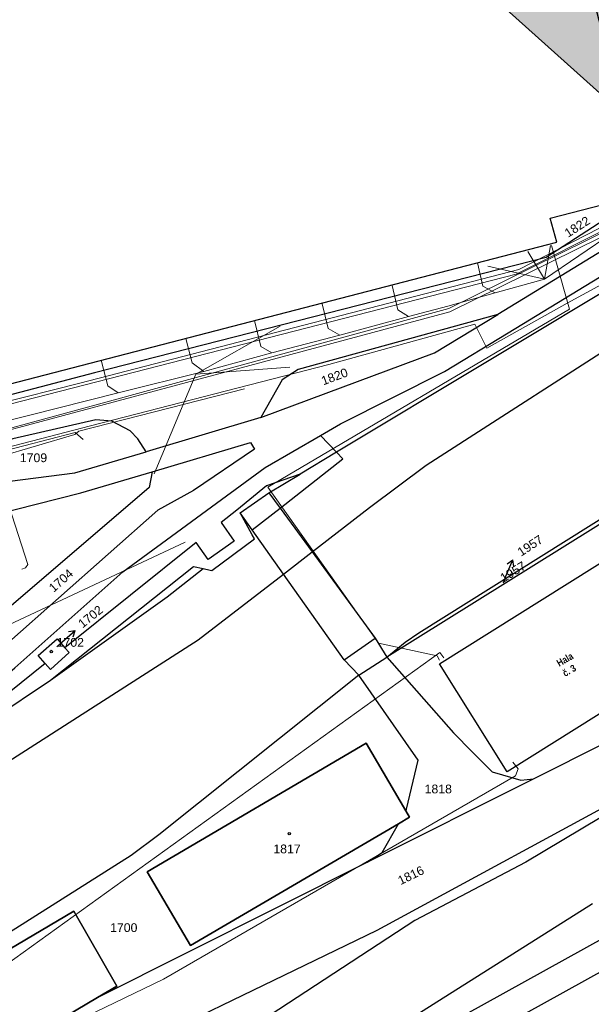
# Model space of a CAD drawing. Header units: metres. Extents: x -535942 to -530626, y -1087729 to -1086275.
# Tile 9 of 247: x -534478 to -534397, y -1087165 to -1087025. Entities that reach past the tile are written whole.
import ezdxf

# ---------------------------------------------------------------- set-up
doc = ezdxf.new("R2010")
doc.units = ezdxf.units.M
for name, color, linetype in [('_blok katastr', 7, 'Continuous'), ('_blok SS sítě', 7, 'Continuous'), ('_blok zaměření - nové', 7, 'Continuous'), ('AG_srafy SS budovy', 252, 'Continuous')]:
    doc.layers.add(name, color=color, linetype=linetype)
for name, color, linetype, lineweight in [('AG plyn', 251, 'G_POTR_632_PN', 13), ('AG silno NN', 251, 'G_VED_660_PN', 13), ('AG slabo podzemni', 251, 'G_VED_670_PN', 13), ('AG voda chladící přívod', 120, 'HP_02_920CHVP', 13), ('AG voda chladící vratna', 120, 'HP_02_921CHVV', 13), ('AG_SS kanal_déšť', 251, 'G_POTR_626_PN', 13), ('AG_SS nakal_splašky', 251, 'G_POTR_627_PN', 13), ('AG_SS osvětlení', 251, 'HP_04_VO', 13), ('AG_SS voda pitna', 251, 'G_POTR_616_PN', 13), ('AG_SS voda uzitkova', 251, 'G_POTR_617_PN', 13), ('Standard', 240, 'Continuous', 5)]:
    doc.layers.add(name, color=color, linetype=linetype, lineweight=lineweight)
doc.layers.add('AG revizni oblacek', color=111, linetype='Continuous', plot=False)
for name, color, linetype, true_color in [('BT_BPEJ', 7, 'Continuous', 0x7fffff), ('BT_hranice_parcel', 7, 'Continuous', 0x007f00), ('BT_mapove_znacky', 7, 'Continuous', 0x007f00), ('BT_text_parcel', 7, 'Continuous', 0x007f00), ('BT_vnitrni_kresby', 7, 'Continuous', 0x007f00)]:
    doc.layers.add(name, color=color, linetype=linetype, true_color=true_color)
doc.layers.add('BT_hranice_budov', color=7, linetype='Continuous', lineweight=30, true_color=0x007f00)
doc.styles.add('Arial', font='arialbd.ttf')
doc.styles.add('BT_text_mapy_m', font='arial.ttf', dxfattribs={"height": 5})
doc.styles.add('ROMANS', font='romans')
doc.styles.get("Standard").update_dxf_attribs({"font": 'ARIALN.TTF'})
doc.linetypes.add('G_POTR_616_PN', pattern='A,0.5,-1,2,-6.5,[2,hpfmlin.shx,S=1,R=0,X=0,Y=0],-6.5,2,-1,0.5', length=20)
doc.linetypes.add('G_POTR_617_PN', pattern='A,0.5,-1,2,-6.5,[1,hpfmlin.shx,S=1,R=0,X=0,Y=0],-6.5,2,-1,0.5', length=20)
doc.linetypes.add('G_POTR_626_PN', pattern='A,0.5,-1,2,-6.5,[8,hpfmlin.shx,S=1,R=0,X=0,Y=0],-6.5,2,-1,0.5', length=20)
doc.linetypes.add('G_POTR_627_PN', pattern='A,0.5,-1,2,-6.5,[9,hpfmlin.shx,S=1,R=0,X=0,Y=0],-6.5,2,-1,0.5', length=20)
doc.linetypes.add('G_POTR_632_PN', pattern='A,0.5,-1,2,-6.5,[13,hpfmlin.shx,S=1,R=0,X=0,Y=0],-6.5,2,-1,0.5', length=20)
doc.linetypes.add('G_VED_660_PN', pattern='A,0.5,-1,2,-6.5,[28,hpfmlin.shx,S=1,R=0,X=0,Y=0],-6.5,2,-1,0.5', length=20)
doc.linetypes.add('G_VED_670_PN', pattern='A,0.5,-1,2,-6.5,[31,hpfmlin.shx,S=1,R=0,X=0,Y=0],-6.5,2,-1,0.5', length=20)
doc.linetypes.add('HP_02_920CHVP', pattern='A,0.5,-1.2,-6.5,[3,hpfmlin.shx,S=1,R=0,X=0,Y=0],-0.8,["CHVP",Standard,S=1.7,R=0,X=3,Y=-0.8],-9,2,-1,0.5', length=21.5)
doc.linetypes.add('HP_02_921CHVV', pattern='A,0.5,-1.2,-6.5,[3,hpfmlin.shx,S=1,R=0,X=0,Y=0],-0.8,["CHVV",Standard,S=1.7,R=0,X=3,Y=-0.8],-9,2,-1,0.5', length=21.5)
doc.linetypes.add('HP_04_VO', pattern='A,0.5,-1,2,-5,[28,hpfmlin.shx,S=1,R=0,X=0,Y=0],-0.8,["VO",ROMANS,S=1.7,R=0,X=2.75,Y=-0.8],-7,2,-1,0.5', length=19.8)

# ---------------------------------------------------------------- blocks, each defined once
blk = doc.blocks.new('BT_symbol_404')
at = {"layer": 'BT_mapove_znacky', "lineweight": -3}
blk.add_circle((0, 0), 0.175, dxfattribs=at)
blk = doc.blocks.new('BT_symbol_arrow')
at = {"layer": 'BT_text_parcel', "lineweight": -3}
for p in [(-0.5, 1.7), (0, 0), (0.5, 1.7)]:
    blk.add_line(p, (0, 2.5), dxfattribs=at)
blk = doc.blocks.new('_KATASTR')
at = {"layer": 'BT_BPEJ', "lineweight": -3}
blk.add_lwpolyline([(-534432, -1087175.5), (-534431, -1087172), (-534397, -1087150.5)], dxfattribs=at)
at = {"layer": 'BT_hranice_budov', "lineweight": -3}
for points in [[(-534496.71, -1087080.91), (-534402.11, -1087056.42), (-534403.05, -1087053), (-534389.64, -1087049.54), (-534390.92, -1087044.66), (-534392.38, -1087039.07), (-534393.95, -1087033.06), (-534401.86, -1087002.58), (-534403.79, -1086995.25), (-534403.89, -1086994.88), (-534408.05, -1086979.09), (-534409.66, -1086979.51), (-534410.24, -1086977.43), (-534426.34, -1086981.53), (-534426.39, -1086981.37), (-534442.58, -1086985.56), (-534481.15, -1086995.45)], [(-534367.5, -1087084.24), (-534366.94, -1087085.17), (-534364.97, -1087088.24), (-534364.5, -1087089.02), (-534357.93, -1087099.66), (-534409.14, -1087131.77), (-534418.79, -1087116.42), (-534367.5, -1087084.24)], [(-534473.19, -1087112.83), (-534472.07, -1087114.11), (-534471.47, -1087114.8), (-534474.12, -1087117.23), (-534474.88, -1087116.36), (-534475.89, -1087115.21), (-534473.19, -1087112.83)], [(-534460.39, -1087145.99), (-534454.22, -1087156.51), (-534424.63, -1087139.17), (-534423.04, -1087138.24), (-534423.58, -1087137.32), (-534429.2, -1087127.71), (-534460.39, -1087145.99)], [(-534479.1, -1087170.82), (-534467.41, -1087163.89), (-534464.69, -1087162.28), (-534470.81, -1087151.61), (-534509.89, -1087174.71), (-534503.59, -1087185.34), (-534479.1, -1087170.82)]]:
    blk.add_lwpolyline(points, dxfattribs=at)
at = {"layer": 'BT_hranice_parcel', "lineweight": -3}
for points in [[(-534435.7, -1087083.91), (-534432.88, -1087082.28), (-534418.05, -1087074.81), (-534409.01, -1087069.31), (-534391.06, -1087058.36), (-534372.79, -1087046.98), (-534344.03, -1087032.66), (-534314.99, -1087021.81)], [(-534205.86, -1086949.78), (-534228.41, -1086962.47), (-534247.19, -1086975.55), (-534296.08, -1087010.03), (-534296.09, -1087010.12), (-534296.26, -1087011.72), (-534307.96, -1087020.8), (-534311.04, -1087022.12), (-534329.96, -1087030.2), (-534390.46, -1087060.51), (-534433.44, -1087086.3)], [(-534194.93, -1087028.01), (-534233.19, -1087052.98), (-534321.46, -1087107.08), (-534339.87, -1087120.39), (-534368.77, -1087140.55), (-534387.16, -1087152.27), (-534395.23, -1087155.29), (-534438.44, -1087179.27), (-534472.11, -1087197.13), (-534488.54, -1087206.99), (-534494.55, -1087209.22), (-534487.5, -1087213.29), (-534474.19, -1087205.99), (-534452.86, -1087190.42), (-534437.14, -1087182.11), (-534426.84, -1087176.93), (-534412.68, -1087169.51), (-534395.03, -1087159.77), (-534390.73, -1087157.99)], [(-534372.44, -1087039.42), (-534389.37, -1087044.26), (-534388.55, -1087047.14), (-534370.33, -1087041.93), (-534392.7, -1087055.84), (-534410.49, -1087066.71)], [(-534496.71, -1087080.91), (-534402.11, -1087056.42), (-534403.05, -1087053), (-534389.64, -1087049.54), (-534403.6, -1087058.57), (-534467.87, -1087075.02), (-534494.84, -1087082.08), (-534496.64, -1087081.25), (-534496.71, -1087080.91)], [(-534444.21, -1087081.37), (-534434.89, -1087077.9), (-534419.49, -1087072.17), (-534410.49, -1087066.71), (-534438.89, -1087074.54), (-534441.17, -1087075.98), (-534444.21, -1087081.37)], [(-534367.5, -1087084.24), (-534366.94, -1087085.17), (-534363.81, -1087083.43), (-534361.97, -1087086.41), (-534364.97, -1087088.24), (-534364.5, -1087089.02), (-534333.26, -1087069.61), (-534327.74, -1087078.52), (-534326.71, -1087080.17), (-534343.57, -1087090.7), (-534357.93, -1087099.66), (-534409.14, -1087131.77), (-534418.79, -1087116.42), (-534367.5, -1087084.24)], [(-534493.26, -1087092.14), (-534470.64, -1087089.21), (-534460.51, -1087086.23), (-534461.7, -1087084.41), (-534462.79, -1087083.26), (-534465.4, -1087081.87), (-534467.67, -1087081.68), (-534479.48, -1087084.38), (-534490.93, -1087087.99), (-534493.35, -1087091.48), (-534493.26, -1087092.14)], [(-534444.21, -1087081.37), (-534460.51, -1087086.23)], [(-534502.73, -1087131.46), (-534515.37, -1087139.33), (-534541.8, -1087153.8), (-534540.38, -1087156.44), (-534513.85, -1087141.91), (-534500.94, -1087133.86), (-534484.88, -1087121.92), (-534479.19, -1087116.98), (-534463.82, -1087103.31), (-534443.6, -1087088.48), (-534435.7, -1087083.91), (-534433.44, -1087086.3), (-534438.62, -1087089.41), (-534443.37, -1087091.09), (-534447.61, -1087094.52), (-534449.86, -1087096.32), (-534447.99, -1087098.97), (-534451.68, -1087101.58), (-534453.4, -1087099.15), (-534472.07, -1087114.11)], [(-534459.65, -1087089.11), (-534445.65, -1087084.93), (-534445.1, -1087085.88), (-534453.8, -1087091.74), (-534458.87, -1087094.55), (-534480.03, -1087113.33), (-534486.84, -1087119.66), (-534494.36, -1087125.23), (-534495, -1087122.8), (-534495.23, -1087121.93), (-534494.16, -1087120.39), (-534493.96, -1087118.14), (-534494.73, -1087115.98)], [(-534482.37, -1087124.22), (-534474.12, -1087118.74), (-534453.77, -1087102.54), (-534452.4, -1087102.85), (-534451.43, -1087103.07), (-534451.17, -1087103.13), (-534445.09, -1087098.61), (-534445.41, -1087098.03), (-534447.13, -1087094.92), (-534443.06, -1087092.07), (-534438.62, -1087089.41)], [(-534501.05, -1087100), (-534469.8, -1087092.09), (-534459.65, -1087089.11), (-534460.07, -1087091.31), (-534482.73, -1087110.72), (-534485.03, -1087112.93), (-534488.42, -1087114.02), (-534491.05, -1087112.44), (-534495.36, -1087113.6)], [(-534467.41, -1087163.89), (-534429.07, -1087144.64), (-534405.43, -1087132.77), (-534384.83, -1087122.43), (-534343.57, -1087090.7)], [(-534388.49, -1087091.9), (-534426.29, -1087115.44), (-534423.66, -1087113.31), (-534421.72, -1087111.99), (-534390.49, -1087092.43), (-534386.29, -1087090.74), (-534388.49, -1087091.9)], [(-534473.19, -1087112.83), (-534472.07, -1087114.11), (-534471.47, -1087114.8), (-534474.12, -1087117.23), (-534474.88, -1087116.36), (-534475.89, -1087115.21), (-534473.19, -1087112.83)], [(-534423.58, -1087137.32), (-534423.46, -1087137.11), (-534421.84, -1087130.12), (-534430.28, -1087118.01), (-534426.29, -1087115.44), (-534416.77, -1087126.23), (-534414.14, -1087128.95), (-534411.29, -1087131.78), (-534407.23, -1087132.98), (-534405.43, -1087132.77)], [(-534474.88, -1087116.36), (-534485.17, -1087124.6), (-534540.64, -1087159.24), (-534571.47, -1087178.88), (-534576.03, -1087181.11)], [(-534430.28, -1087118.01), (-534458.69, -1087140.74), (-534462.66, -1087143.67), (-534479.95, -1087154.64)], [(-534460.39, -1087145.99), (-534429.2, -1087127.71), (-534423.58, -1087137.32), (-534423.04, -1087138.24), (-534424.63, -1087139.17), (-534454.22, -1087156.51), (-534460.39, -1087145.99)], [(-534473.3, -1087176.41), (-534427.67, -1087154.29), (-534389.03, -1087133.34), (-534395.95, -1087138.32), (-534406.49, -1087144.65), (-534422.3, -1087152.92), (-534455.75, -1087174.83), (-534479.72, -1087188.14), (-534478.81, -1087186.47), (-534473.3, -1087176.41)], [(-534429.07, -1087144.64), (-534426.94, -1087143.25), (-534424.63, -1087139.17)], [(-534470.81, -1087151.61), (-534464.69, -1087162.28), (-534467.41, -1087163.89), (-534479.1, -1087170.82), (-534503.59, -1087185.34), (-534509.89, -1087174.71), (-534470.81, -1087151.61)]]:
    blk.add_lwpolyline(points, dxfattribs=at)
at = {"layer": 'BT_text_parcel', "lineweight": -3}
for p, q in [((-534409.66, -1087104.86), (-534409.35, -1087103.93)), ((-534473.24, -1087113.98), (-534472.49, -1087113.32))]:
    blk.add_line(p, q, dxfattribs=at)
at = {"layer": 'BT_vnitrni_kresby', "lineweight": -3}
for points in [[(-534420.7, -1087088.15), (-534389.7, -1087068.21)], [(-534432.54, -1087087.25), (-534433.44, -1087086.3)], [(-534441.46, -1087094.26), (-534432.54, -1087087.25)], [(-534428.72, -1087094.17), (-534420.7, -1087088.15)], [(-534443.06, -1087092.07), (-534441.46, -1087094.26)], [(-534445.41, -1087097.36), (-534447.13, -1087094.92)], [(-534445.41, -1087097.36), (-534441.46, -1087094.26)], [(-534441.46, -1087094.26), (-534436.9, -1087100.48)], [(-534436.9, -1087100.48), (-534428.72, -1087094.17)], [(-534440.97, -1087103.63), (-534445.41, -1087097.36)], [(-534440.97, -1087103.63), (-534436.9, -1087100.48)], [(-534436.9, -1087100.48), (-534427.92, -1087112.74)], [(-534457.54, -1087106.89), (-534452.4, -1087102.85)], [(-534453.1, -1087112.99), (-534440.97, -1087103.63)], [(-534432.35, -1087115.83), (-534440.97, -1087103.63)], [(-534474.12, -1087118.74), (-534457.54, -1087106.89)], [(-534480.72, -1087130.7), (-534453.1, -1087112.99)], [(-534432.35, -1087115.83), (-534427.92, -1087112.74)], [(-534427.92, -1087112.74), (-534426.29, -1087115.44)], [(-534430.28, -1087118.01), (-534432.35, -1087115.83)]]:
    blk.add_lwpolyline(points, dxfattribs=at)
at = {"layer": 'BT_mapove_znacky', "lineweight": -3}
for p in [(-534474.01, -1087114.66), (-534440.16, -1087140.56)]:
    blk.add_blockref('BT_symbol_404', p, dxfattribs=at)
at = {"layer": 'BT_text_parcel', "lineweight": -3}
for p, rotation in [((-534409.35, -1087103.93), 336.99), ((-534472.49, -1087113.32), 311.35)]:
    blk.add_blockref('BT_symbol_arrow', p, dxfattribs=dict(at, rotation=rotation))
at = {"layer": 'BT_text_parcel', "lineweight": -3, "style": 'BT_text_mapy_m'}
for s, rotation, p in [('1822', 32.9, (-534400.49, -1087055.79)), ('1820', 20.41, (-534435.32, -1087076.79)), ('1957', 33.15, (-534407.18, -1087101.17)), ('1957', 31.79, (-534409.66, -1087104.86)), ('1704', 41.59, (-534473.67, -1087106.31)), ('1702', 38.7, (-534469.56, -1087111.39)), ('1816', 25.86, (-534424.33, -1087147.91))]:
    blk.add_text(s, height=1.25, rotation=rotation, dxfattribs=at).set_placement(p)
for s, p in [('1709', (-534478.48, -1087087.71)), ('1702', (-534473.24, -1087113.98)), ('1818', (-534420.9, -1087134.84)), ('1817', (-534442.42, -1087143.37)), ('1700', (-534465.64, -1087154.57))]:
    blk.add_text(s, height=1.25, dxfattribs=at).set_placement(p)
blk = doc.blocks.new('kanalizace SS')
at = {"layer": 'AG_SS kanal_déšť', "ltscale": 0.7}
for p, q in [((-534403.87, -1087061.68), (-534403, -1087056.89)), ((-534406.2, -1087057.72), (-534403.87, -1087061.68)), ((-534412.6, -1087062.66), (-534413.38, -1087059.36)), ((-534411.93, -1087059.83), (-534403.87, -1087061.68)), ((-534424.71, -1087066.03), (-534425.5, -1087062.58)), ((-534410.87, -1087063.63), (-534412.6, -1087062.66)), ((-534434.63, -1087068.68), (-534435.49, -1087065.18)), ((-534423.19, -1087066.99), (-534417.62, -1087065.5)), ((-534432.96, -1087069.64), (-534423.19, -1087066.99)), ((-534423.19, -1087066.99), (-534424.71, -1087066.03)), ((-534441.46, -1087068.36), (-534453.44, -1087075.17)), ((-534444.2, -1087071.23), (-534445.1, -1087067.55)), ((-534432.96, -1087069.64), (-534434.63, -1087068.68)), ((-534453.97, -1087073.59), (-534454.88, -1087070.1)), ((-534442.64, -1087072.17), (-534432.96, -1087069.64)), ((-534442.64, -1087072.17), (-534444.2, -1087071.23)), ((-534452.3, -1087074.83), (-534442.64, -1087072.17)), ((-534465.95, -1087076.86), (-534466.91, -1087073.21)), ((-534452.3, -1087074.83), (-534453.97, -1087073.59)), ((-534440.06, -1087074.19), (-534453.44, -1087075.17)), ((-534464.47, -1087077.86), (-534452.3, -1087074.83)), ((-534459.38, -1087089.37), (-534453.44, -1087075.17)), ((-534464.47, -1087077.86), (-534465.95, -1087076.86)), ((-534492.97, -1087085.04), (-534464.47, -1087077.86))]:
    blk.add_line(p, q, dxfattribs=at)
at = {"layer": 'AG_SS nakal_splašky', "ltscale": 0.7}
for p, q in [((-534403.87, -1087061.68), (-534384.28, -1087048.37)), ((-534410.87, -1087063.63), (-534403.87, -1087061.68)), ((-534417.62, -1087065.5), (-534410.87, -1087063.63))]:
    blk.add_line(p, q, dxfattribs=at)
blk = doc.blocks.new('ss pitná voda')
at = {"layer": 'AG_SS voda pitna', "ltscale": 0.7}
for p, q in [((-534392.61, -1087053.26), (-534407.86, -1087060.97)), ((-534407.86, -1087060.97), (-534485.69, -1087080.95)), ((-534483.96, -1087161.75), (-534418.72, -1087114.8)), ((-534418.72, -1087114.8), (-534418.19, -1087115.55)), ((-534407.59, -1087131.36), (-534408.35, -1087130.42)), ((-534407.97, -1087132.34), (-534407.59, -1087131.36)), ((-534458.05, -1087161.27), (-534407.97, -1087132.34)), ((-534490.52, -1087176.93), (-534458.05, -1087161.27))]:
    blk.add_line(p, q, dxfattribs=at)
blk = doc.blocks.new('ss prumyslová voda')
at = {"layer": 'AG voda chladící přívod', "color": 251, "lineweight": 13}
blk.add_lwpolyline([(-534228.76, -1086932.2), (-534232.64, -1086934.27), (-534235.39, -1086949.06), (-534242.83, -1086962.46), (-534375.66, -1087031.85), (-534381.87, -1087048.25), (-534417.47, -1087065.85), (-534522.39, -1087094.5), (-534567.19, -1087106), (-534637.66, -1087123), (-534637.71, -1087136.31), (-534642.25, -1087137.58), (-534646.48, -1087121.06)], dxfattribs=at)
at = {"layer": 'AG voda chladící vratna', "color": 251, "lineweight": 13}
blk.add_lwpolyline([(-534478.22, -1087102.92), (-534477.67, -1087102.75), (-534477.32, -1087102.28), (-534483.28, -1087084), (-534417.32, -1087066.3), (-534381.47, -1087048.61), (-534375.18, -1087032.13), (-534241.4, -1086962), (-534225.34, -1086944.04), (-534213.88, -1086938.39), (-534201.19, -1086914.92), (-534201.44, -1086914.42)], dxfattribs=at)
at = {"layer": 'AG_SS voda uzitkova', "ltscale": 0.7}
for p, q in [((-534393.94, -1087053.34), (-534407.52, -1087060.32)), ((-534393.94, -1087053.34), (-534407.52, -1087060.32)), ((-534407.52, -1087060.32), (-534469.96, -1087076.47)), ((-534407.52, -1087060.32), (-534469.96, -1087076.47)), ((-534469.96, -1087076.47), (-534486.01, -1087080.53)), ((-534469.96, -1087076.47), (-534486.01, -1087080.53)), ((-534477.67, -1087102.75), (-534477.32, -1087102.28)), ((-534477.67, -1087102.75), (-534477.32, -1087102.28)), ((-534478.22, -1087102.92), (-534477.67, -1087102.75)), ((-534478.22, -1087102.92), (-534477.67, -1087102.75))]:
    blk.add_line(p, q, dxfattribs=at)
blk = doc.blocks.new('ss plyn')
at = {"layer": 'AG plyn', "color": 251, "lineweight": 15, "ltscale": 0.5}
for p, q in [((-534400.27, -1087065.93), (-534402.86, -1087056.86)), ((-534443.18, -1087091.26), (-534400.27, -1087065.93)), ((-534427.48, -1087113.45), (-534443.18, -1087091.26)), ((-534419.12, -1087115.25), (-534427.48, -1087113.45)), ((-534418.78, -1087115.89), (-534419.12, -1087115.25))]:
    blk.add_line(p, q, dxfattribs=at)
blk = doc.blocks.new('SS nízké napětí')
at = {"layer": 'AG silno NN', "ltscale": 0.7}
for q in [(-534483.113, -1087086.741), (-534469.48644, -1087084.48582)]:
    blk.add_line((-534470.592, -1087083.467), q, dxfattribs=at)
blk = doc.blocks.new('ss_vo')
at = {"layer": 'AG_SS osvětlení', "ltscale": 0.7}
for p, q in [((-534392.375, -1087060.617), (-534400.64155, -1087065.08012)), ((-534400.64155, -1087065.08012), (-534412.03738, -1087071.48156)), ((-534413.73598, -1087068.05901), (-534434.53749, -1087073.80129)), ((-534412.03738, -1087071.48156), (-534413.73598, -1087068.05901)), ((-534434.53749, -1087073.80129), (-534468.43343, -1087082.52246)), ((-534470.06865, -1087083.30838), (-534446.54178, -1087077.2999)), ((-534468.43343, -1087082.52246), (-534470.80312, -1087083.14146)), ((-534470.80312, -1087083.14146), (-534482.84618, -1087086.28727)), ((-534482.543, -1087087.27), (-534470.67711, -1087083.76472)), ((-534470.67711, -1087083.76472), (-534470.06865, -1087083.30838))]:
    blk.add_line(p, q, dxfattribs=at)
blk = doc.blocks.new('ss sdělovací kabel')
at = {"layer": 'AG slabo podzemni', "ltscale": 0.7}
blk.add_line((-534495.711, -1087118.17), (-534454.94786, -1087099.10786), dxfattribs=at)
blk = doc.blocks.new('Zaměření - zekan')
at = {"layer": 'AG_srafy SS budovy', "transparency": 33554602}
h = blk.add_hatch(color=256, dxfattribs=at)
h.dxf.hatch_style = 1
h.paths.add_polyline_path([(-534453.32, -1086966.97), (-534443.64, -1086964.47), (-534440.42, -1086963.61), (-534440.62, -1086962.77), (-534438.16, -1086962.14), (-534435.9, -1086961.56), (-534432.06, -1086960.58), (-534428.7, -1086959.69), (-534425.4, -1086958.85), (-534423.57, -1086958.39), (-534414.04, -1086955.97), (-534414.64, -1086953.75), (-534414.91, -1086952.73), (-534415.05, -1086952.24), (-534415.31, -1086951.23), (-534416.63, -1086946.34), (-534428.91, -1086949.44), (-534437.35, -1086951.61), (-534443.56, -1086953.24), (-534443.06, -1086955.13), (-534448.34, -1086956.52), (-534449.54, -1086956.83), (-534450.23, -1086957.02), (-534451.64, -1086957.39), (-534454.12, -1086958.04), (-534454.72, -1086958.19), (-534455.72, -1086958.46), (-534455.29, -1086960.06), (-534454.35, -1086963.34), (-534454.18, -1086963.96), (-534454.14, -1086964.1), (-534454.06, -1086964.37)])
h.paths.add_polyline_path([(-534449.11, -1086987.51), (-534445.79, -1086986.66), (-534443.94, -1086986.15), (-534443.97, -1086986.04), (-534442.31, -1086985.61), (-534441.18, -1086985.31), (-534431.78, -1086982.86), (-534426.34, -1086981.45), (-534426.27, -1086981.61), (-534423.23, -1086980.83), (-534421.04, -1086980.23), (-534414.29, -1086978.5), (-534410.17, -1086977.42), (-534409.67, -1086979.54), (-534407.98, -1086979.1), (-534405.71, -1086987.99), (-534405.64, -1086987.96), (-534405.57, -1086988.16), (-534405.51, -1086988.14), (-534404.63, -1086991.45), (-534404.37, -1086992.44), (-534403.73, -1086994.83), (-534403.63, -1086995.22), (-534399.38, -1086994.06), (-534393.93, -1086992.57), (-534392.97, -1086996.33), (-534392.38, -1086998.68), (-534391.96, -1087000.32), (-534391.27, -1087003.03), (-534389.51, -1087009.99), (-534387.84, -1087016.44), (-534385.76, -1087024.28), (-534384.58, -1087028.84), (-534384.22, -1087030.49), (-534394.01, -1087033.1), (-534393.06, -1087036.8), (-534392.78, -1087038.03)])
h.paths.add_polyline_path([(-534376.66, -1086982.86), (-534371.91, -1086992.08), (-534367.61, -1087000.29), (-534367.52, -1087000.44), (-534366.9, -1087001.62), (-534367.54, -1087001.98), (-534367.74, -1087002.09), (-534371.55, -1087004.13), (-534370.98, -1087005.22), (-534369.18, -1087008.63), (-534362.31, -1087021.78), (-534361.7, -1087022.93), (-534357.45, -1087020.68), (-534357.97, -1087019.22), (-534358.37, -1087018.01), (-534358.76, -1087016.83), (-534358.99, -1087016.22), (-534359.29, -1087015.33), (-534353.16, -1087012.14), (-534339.04, -1087004.84), (-534326.38, -1086998.22), (-534319.16, -1086994.47), (-534316.78, -1086998.99), (-534313.36, -1086997.22), (-534311.16, -1086996.07), (-534306.79, -1086993.79), (-534304.55, -1086992.63), (-534299.59, -1086990.04), (-534302, -1086985.39), (-534295.73, -1086982.11), (-534295.21, -1086982.98), (-534290.74, -1086980.63), (-534289.54, -1086982.76), (-534285.69, -1086980.56), (-534286.82, -1086978.58), (-534284.28, -1086977.22), (-534283.24, -1086976.68), (-534281.19, -1086975.65), (-534277.97, -1086973.96), (-534276.84, -1086973.37), (-534273.85, -1086971.79), (-534272.96, -1086971.31), (-534269.71, -1086969.61), (-534269.14, -1086969.31), (-534256.54, -1086962.76), (-534254.34, -1086961.61), (-534242.72, -1086955.58), (-534242.78, -1086955.43), (-534237.35, -1086952.6), (-534235.21, -1086949.4), (-534239.44, -1086941.34), (-534243.24, -1086941.25), (-534248.7, -1086944.11), (-534250.27, -1086941.13), (-534250.44, -1086940.78), (-534251.11, -1086939.54), (-534251.4, -1086938.86), (-534251.69, -1086938.24), (-534253.29, -1086935.24), (-534253.68, -1086934.51), (-534255.34, -1086931.42), (-534255.99, -1086930.13), (-534256.1, -1086929.92), (-534258.1, -1086926.1), (-534260.25, -1086921.97), (-534262.07, -1086922.92), (-534262.15, -1086922.98), (-534266.77, -1086925.44), (-534269.6, -1086926.91), (-534276.25, -1086930.36), (-534283.82, -1086934.31), (-534286.48, -1086935.71), (-534290.01, -1086937.55), (-534293.03, -1086939.1), (-534298.26, -1086941.82), (-534312.71, -1086949.33), (-534312.61, -1086949.52), (-534323.27, -1086955.1), (-534323.4, -1086955.17), (-534326.4, -1086956.7), (-534326.56, -1086956.78), (-534333.51, -1086960.4), (-534334.43, -1086960.88), (-534340.99, -1086964.26), (-534348.06, -1086967.99), (-534354.88, -1086971.56), (-534355.52, -1086971.89), (-534363.33, -1086975.94), (-534365.5, -1086977.06), (-534366.7, -1086977.69), (-534369.79, -1086979.29), (-534372.79, -1086980.85), (-534373.9, -1086981.42)])
h.paths.add_polyline_path([(-534225.31, -1086925.38), (-534227.21, -1086921.67), (-534228.94, -1086918.39), (-534222.95, -1086915.33), (-534223.49, -1086914.23), (-534224.05, -1086913.14), (-534224.58, -1086912.12), (-534225.22, -1086910.92), (-534225.33, -1086910.97), (-534229.4, -1086913.05), (-534232.81, -1086914.82), (-534233.83, -1086915.32), (-534235.03, -1086915.94), (-534238.81, -1086917.9), (-534236.52, -1086922.26), (-534234.28, -1086921.14), (-534233.59, -1086922.49), (-534231.31, -1086927.09), (-534227.3, -1086934.34), (-534227.79, -1086934.6), (-534227.68, -1086935.04), (-534229.4, -1086935.91), (-534227.63, -1086939.43), (-534226.47, -1086938.84), (-534217.79, -1086934.36), (-534219.63, -1086930.88), (-534221.85, -1086932.07), (-534224.06, -1086927.94)])
h.paths.add_polyline_path([(-534218.17, -1086907.24), (-534217.95, -1086907.68), (-534217.87, -1086907.62), (-534216.61, -1086910.03), (-534216.54, -1086910.15), (-534215.04, -1086913.13), (-534214.84, -1086913.49), (-534214.58, -1086913.36), (-534211.87, -1086911.91), (-534205.61, -1086908.67), (-534200.06, -1086905.83), (-534197.02, -1086904.27), (-534200.25, -1086898), (-534206.14, -1086901.04), (-534211.99, -1086904.07)])
h.paths.add_polyline_path([(-534204.81, -1086909.35), (-534204.26, -1086910.42), (-534206.72, -1086911.82), (-534204.65, -1086915.78), (-534198.56, -1086912.7), (-534200.8, -1086908.63), (-534203.55, -1086910.02), (-534204.07, -1086908.98)])
h.paths.add_polyline_path([(-534195.75, -1086896.47), (-534199.09, -1086898.18), (-534196.17, -1086903.85), (-534195.87, -1086903.7), (-534194.67, -1086903.07), (-534192.88, -1086902.14), (-534194.66, -1086898.61), (-534195.18, -1086897.6)])
h.paths.add_polyline_path([(-534084.41, -1086796.39), (-534085.46, -1086796.99), (-534086.03, -1086797.3), (-534089.99, -1086799.53), (-534091.27, -1086800.26), (-534090.93, -1086800.88), (-534105.36, -1086808.92), (-534099.72, -1086818.96), (-534099.63, -1086819.17), (-534085.25, -1086811.1), (-534085.18, -1086811.21), (-534081.15, -1086808.94), (-534081.95, -1086801.31), (-534084.05, -1086801.53), (-534080.65, -1086800.13), (-534082.4, -1086800.13)])
edge = h.paths.add_edge_path()
edge.add_arc((-534100.21, -1086794.68), 2.83, 0, 360)
h.paths.add_polyline_path([(-534099.94, -1086778.89), (-534103.97, -1086781.3), (-534100.2, -1086787.73), (-534099.26, -1086789.35), (-534095.15, -1086786.92)])
h.paths.add_polyline_path([(-534107.32, -1086754.82), (-534114.77, -1086759.06), (-534107.17, -1086772.4), (-534104.69, -1086771), (-534100.77, -1086768.78), (-534099.77, -1086768.21)])
h.paths.add_polyline_path([(-534117.45, -1086774.96), (-534116.11, -1086777.42), (-534114.41, -1086776.46), (-534113.26, -1086775.8), (-534111.02, -1086774.53), (-534109.72, -1086773.79), (-534109.3, -1086773.55), (-534110.66, -1086771.13)])
at = {"layer": 'AG revizni oblacek'}
blk.add_lwpolyline([(-534385.76, -1087024.28), (-534384.58, -1087028.84), (-534384.22, -1087030.49), (-534394.01, -1087033.1), (-534393.06, -1087036.8), (-534392.78, -1087038.03), (-534449.11, -1086987.51)], dxfattribs=at)
blk = doc.blocks.new('hala návrh')
at = {"layer": 'Standard', "color": 6, "linetype": 'Continuous', "lineweight": 25, "transparency": 33554687, "insert": (-100.81, -121.42), "char_height": 1, "width": 2.486, "attachment_point": 7, "rotation": 2.531, "style": 'Arial'}
blk.add_mtext('\\W0.83;Hala č. 3', dxfattribs=at)

msp = doc.modelspace()

# ---------------------------------------------------------------- block references
at = {"rotation": 27.51349570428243}
msp.add_blockref('hala návrh', (-534367.592, -1086964.038), dxfattribs=at)
at = {"layer": '_blok katastr', "lineweight": -3}
msp.add_blockref('_KATASTR', (0, 0), dxfattribs=at)
at = {"layer": '_blok SS sítě'}
for name in ['kanalizace SS', 'ss_vo', 'SS nízké napětí', 'ss pitná voda', 'ss prumyslová voda', 'ss plyn', 'ss sdělovací kabel']:
    msp.add_blockref(name, (0, 0), dxfattribs=at)
at = {"layer": '_blok zaměření - nové', "linetype": 'ByBlock'}
msp.add_blockref('Zaměření - zekan', (0, 0), dxfattribs=at)

doc.saveas('drawing.dxf')
